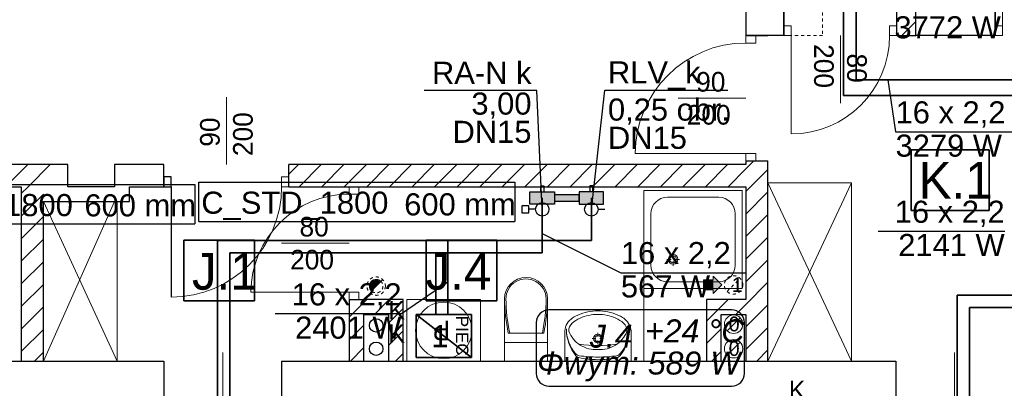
# Model space of a CAD drawing. Extents: x -220425 to -93252, y -20065 to 80294.
# Tile 59 of 103: x -175805 to -167788, y 36253 to 39255. Entities that reach past the tile are written whole.
import ezdxf
from ezdxf.lldxf.tags import DXFTag

# ---------------------------------------------------------------- set-up
doc = ezdxf.new("R2010")
doc.units = 0
doc.header["$MEASUREMENT"] = 0
doc.linetypes.add('Hidden Line', pattern=[50, 25, -25])
for name, color, linetype, lineweight in [('#rzędne ks w płycie', 1, 'Continuous', 5), ('Arch IS_Nr_Pióra__52', 34, 'Continuous', 25), ('Arch IS_Nr_Pióra__75', 6, 'Continuous', 20), ('Arch kominy_Nr_Pióra__1', 7, 'Continuous', 25), ('Arch kominy_Nr_Pióra__10', 134, 'Continuous', 18), ('Arch kominy_Nr_Pióra__21', 7, 'Continuous', 9), ('Arch opisy_Nr_Pióra__21', 7, 'Continuous', 9), ('arch wypelnienia_Nr_Pióra__21', 7, 'Continuous', 9), ('Arch wyposazenie_Nr_Pióra__26', 5, 'Continuous', 35), ('Arch ściany nośne_Nr_Pióra__21', 7, 'Continuous', 9), ('Arch ściany nośne_Nr_Pióra__27', 7, 'Continuous', 30), ('Drzwi ArchiCAD_Nr_Pióra__27', 7, 'Continuous', 30), ('Drzwi ArchiCAD_Nr_Pióra__5', 7, 'Continuous', 13), ('INWENT OPISY_Nr_Pióra__52', 34, 'Continuous', 25), ('INWENT. DRZWI_Nr_Pióra__5', 7, 'Continuous', 13), ('INWENT.ŚCIANY_Nr_Pióra__1', 7, 'Continuous', 25), ('INWENT.ŚCIANY_Nr_Pióra__101', 8, 'Continuous', 13), ('IS_Powrót', 5, 'DASH', 35), ('IS_Zasilanie', 1, 'SOLID', 35), ('PODKŁAD', 252, 'Continuous', 35)]:
    doc.layers.add(name, color=color, linetype=linetype, lineweight=lineweight)
for name, color, linetype, lineweight, true_color in [('Arch drzwi_Nr_Pióra__4', 7, 'Continuous', 9, 0x029e21), ('Arch okna_Nr_Pióra__4', 7, 'Continuous', 9, 0x029e21), ('arch wypelnienia_Nr_Pióra__89', 7, 'Continuous', 20, 0x71cebe), ('Arch wyposarzenie_Nr_Pióra__9', 7, 'Continuous', 13, 0x3dad99), ('Arch wyposazenie_Nr_Pióra__9', 7, 'Continuous', 13, 0x3dad99), ('Arch ściany zewnętrzne_Nr_Pióra__9', 7, 'Continuous', 13, 0x3dad99)]:
    doc.layers.add(name, color=color, linetype=linetype, lineweight=lineweight, true_color=true_color)
doc.layers.add('IS_Armatura_Therm', color=7, linetype='SOLID', true_color=0x000000)
doc.layers.add('IS_Grzejniki_Plan_rzut', color=7, linetype='SOLID', true_color=0x000000)
for name, color, linetype in [('IS_Opisy_działek_Therm', 252, 'SOLID'), ('IS_Text_Armatury_Therm', 7, 'Continuous'), ('IS_Text_Konstrukcji', 7, 'Continuous'), ('IS_Text_Odbiornikow_Therm', 7, 'Continuous')]:
    doc.layers.add(name, color=color, linetype=linetype)
doc.styles.add('GENERATED_STYLE_4', font='txt')
doc.styles.add('GENERATED_STYLE_6', font='txt')
doc.styles.add('GENERATED_STYLE_8', font='arial.ttf')
doc.styles.add('ROMANS', font='romans.shx', dxfattribs={"width": 0.85, "height": 0.11})
doc.styles.get("Standard").update_dxf_attribs({"font": 'txt', "bigfont": 'BIGFONT.SHX'})
tags = doc.linetypes.add('DASH', pattern=[15, 10, -5]).pattern_tags.tags
tags[6:7] = [DXFTag(74, 4), DXFTag(75, 0), DXFTag(340, '0'), DXFTag(46, 0.0), DXFTag(50, 0.0), DXFTag(44, 0.0), DXFTag(45, 0.0)]
tags[4:5] = [DXFTag(74, 4), DXFTag(75, 0), DXFTag(340, '0'), DXFTag(46, 0.0), DXFTag(50, 0.0), DXFTag(44, 0.0), DXFTag(45, 0.0)]
tags = doc.linetypes.add('SOLID', pattern=[10, 10, 0]).pattern_tags.tags
tags[6:7] = [DXFTag(74, 4), DXFTag(75, 0), DXFTag(340, '0'), DXFTag(46, 0.0), DXFTag(50, 0.0), DXFTag(44, 0.0), DXFTag(45, 0.0)]
tags[4:5] = [DXFTag(74, 4), DXFTag(75, 0), DXFTag(340, '0'), DXFTag(46, 0.0), DXFTag(50, 0.0), DXFTag(44, 0.0), DXFTag(45, 0.0)]

# ---------------------------------------------------------------- blocks, each defined once
blk = doc.blocks.new('A$C68B8146D')
at = {"color": 252}
for p, q in [((28706.7, 7715), (28706.7, 8209.2)), ((28706.7, 8209.2), (29341.9, 8209.2)), ((29341.9, 8209.2), (29341.9, 7715)), ((29341.9, 7715), (28706.7, 7715)), ((22783.3, 6979.1), (22783.3, 7473.2)), ((22783.3, 7473.2), (23359.3, 7473.2)), ((23359.3, 7473.2), (23359.3, 6979.1)), ((24757.4, 6979.1), (24757.4, 7473.2)), ((24757.4, 7473.2), (25333.4, 7473.2)), ((25333.4, 7473.2), (25333.4, 6979.1)), ((23359.3, 6979.1), (22783.3, 6979.1)), ((25333.4, 6979.1), (24757.4, 6979.1))]:
    blk.add_line(p, q, dxfattribs=at)
at = {"layer": 'Arch IS_Nr_Pióra__52', "color": 252, "linetype": 'Continuous'}
for centre in [(24350, 6780), (24350, 6590)]:
    blk.add_circle(centre, 55, dxfattribs=at)
at = {"layer": 'Arch IS_Nr_Pióra__75', "linetype": 'Continuous'}
blk.add_line((21860, 7910), (22200, 7910), dxfattribs=at)
at = {"layer": 'Arch kominy_Nr_Pióra__1', "color": 252, "linetype": 'Continuous'}
for points in [[(27095, 7070), (27015, 7150), (27095, 7150)], [(27015, 7070), (27015, 7150), (27095, 7070)], [(27095, 7040), (27095, 7180), (27165, 7110)]]:
    blk.add_solid(points, dxfattribs=at)
at = {"layer": 'Arch kominy_Nr_Pióra__21', "color": 252, "linetype": 'Hidden Line'}
for p, q in [((24403, 7153), (24297, 7047)), ((27207, 7057), (27313, 7163))]:
    blk.add_line(p, q, dxfattribs=at)
at = {"layer": 'Arch kominy_Nr_Pióra__21', "color": 252, "linetype": 'Continuous'}
for p, q in [((27015, 7150), (27095, 7150)), ((27015, 7070), (27015, 7150)), ((27165, 7110), (27095, 7180)), ((27095, 7150), (27095, 7180)), ((27015, 7070), (27095, 7070)), ((27095, 7040), (27165, 7110)), ((27095, 7070), (27095, 7040)), ((27207, 6737), (27313, 6843)), ((27207, 6537), (27313, 6643))]:
    blk.add_line(p, q, dxfattribs=at)
at = {"layer": 'Arch kominy_Nr_Pióra__21', "color": 252, "linetype": 'Hidden Line'}
for centre, radius in [((24350, 7100), 75), ((24350, 7100), 55), ((27260, 7110), 75)]:
    blk.add_circle(centre, radius, dxfattribs=at)
at = {"layer": 'Arch kominy_Nr_Pióra__21', "color": 252, "linetype": 'Continuous'}
for centre in [(27260, 6790), (27260, 6590)]:
    blk.add_circle(centre, 75, dxfattribs=at)
at = {"layer": 'Arch okna_Nr_Pióra__4', "color": 252, "linetype": 'Continuous'}
for p, q in [((28130, 8590), (28130, 9140)), ((23130, 8090), (23130, 8640)), ((26810, 8630), (27360, 8630)), ((24130, 7450), (23580, 7450))]:
    blk.add_line(p, q, dxfattribs=at)
at = {"layer": 'Arch opisy_Nr_Pióra__21', "color": 252, "linetype": 'Continuous'}
for p, q in [((28706.7, 7715), (28706.7, 8209.2)), ((28706.7, 8209.2), (29341.9, 8209.2)), ((29341.9, 8209.2), (29341.9, 7715)), ((29341.9, 7715), (28706.7, 7715)), ((22783.3, 6979.1), (22783.3, 7473.2)), ((22783.3, 7473.2), (23359.3, 7473.2)), ((23359.3, 7473.2), (23359.3, 6979.1)), ((24757.4, 6979.1), (24757.4, 7473.2)), ((24757.4, 7473.2), (25333.4, 7473.2)), ((25333.4, 7473.2), (25333.4, 6979.1)), ((23359.3, 6979.1), (22783.3, 6979.1)), ((25333.4, 6979.1), (24757.4, 6979.1))]:
    blk.add_line(p, q, dxfattribs=at)
at = {"layer": 'arch wypelnienia_Nr_Pióra__21', "color": 252, "linetype": 'Continuous'}
blk.add_line((24311.1, 7061.1), (24388.9, 7138.9), dxfattribs=at)
for start, end in [(45, 180), (180, 225)]:
    blk.add_arc((24350, 7100), 55, start, end, dxfattribs=at)
at = {"layer": 'arch wypelnienia_Nr_Pióra__89', "color": 252, "linetype": 'Continuous'}
for points in [[(24311.1, 7061.1), (24299.2, 7110.1), (24311.1, 7138.9)], [(24350, 7100), (24311.1, 7138.9), (24350, 7155)], [(24311.1, 7061.1), (24311.1, 7138.9), (24350, 7100)], [(24350, 7100), (24350, 7155), (24388.9, 7138.9)], [(24299.2, 7079), (24295, 7100), (24299.2, 7110.1)], [(24299.2, 7079), (24299.2, 7110.1), (24311.1, 7061.1)]]:
    blk.add_solid(points, dxfattribs=at)
at = {"layer": 'Arch wyposarzenie_Nr_Pióra__9', "color": 252, "linetype": 'Continuous'}
for p, q in [((26530, 7880), (26530, 6490)), ((27330, 7880), (26530, 7880)), ((26530, 7880), (26530, 7080)), ((27330, 7880), (27330, 7080)), ((27138.8, 7823.7), (26721.2, 7823.7)), ((26586.2, 7688.7), (26586.2, 7271.2)), ((27273.8, 7688.7), (27273.8, 7271.2)), ((26752.3, 7317.8), (26716.6, 7317.8)), ((26767.8, 7333.3), (26767.8, 7369)), ((26767.8, 7266.6), (26767.8, 7302.3)), ((26819, 7317.8), (26783.3, 7317.8)), ((27138.8, 7136.2), (26721.2, 7136.2)), ((27330, 7080), (26530, 7080)), ((25885.1, 6490), (25885.1, 6718.5)), ((26138.3, 6673.3), (26109.5, 6673.3)), ((26155, 6690), (26155, 6718.8)), ((26155, 6627.8), (26155, 6656.7)), ((26200.5, 6673.3), (26171.7, 6673.3)), ((26425.1, 6490), (26425.1, 6718.5)), ((25885.1, 6490), (26425.1, 6490)), ((26240.2, 6490), (26070, 6490))]:
    blk.add_line(p, q, dxfattribs=at)
for centre, radius in [((26767.8, 7317.8), 39.4), ((26767.8, 7317.8), 28.1), ((24900, 6740), 230), ((26155, 6673.3), 35), ((26155, 6673.3), 25)]:
    blk.add_circle(centre, radius, dxfattribs=at)
for centre, radius, start, end in [((26721.2, 7688.7), 135, 90, 180), ((27138.8, 7688.7), 135, 0, 90), ((26721.2, 7271.2), 135, 180, 270), ((27138.8, 7271.2), 135, 270, 0), ((26168.8, 6456.4), 444.2, 94.20524, 116.2597), ((26155.1, 6630), 270, 85.98758, 94.01242), ((26141.4, 6456.4), 444.2, 63.7403, 85.79476), ((26022.3, 6724.4), 137.4, 128.74542, 182.45518), ((26069.4, 6665.4), 212.8, 117.15714, 128.68481), ((26131.7, 6572.7), 293, 99.99776, 129.28506), ((26155.1, 6553.4), 316.7, 76.43339, 103.56661), ((26178.5, 6572.7), 293, 50.71494, 80.00224), ((26240.9, 6665.4), 212.8, 51.31519, 62.84286), ((26287.9, 6724.4), 137.4, 357.54482, 51.25458), ((26238.6, 6748.1), 339.6, 179.09275, 219.33522), ((26204.1, 6749.9), 305.1, 179.32329, 221.47551), ((25999.1, 6738.1), 80.9, 130.80161, 183.93061), ((26071.6, 6748), 339.6, 320.74225, 0.98472), ((26106.1, 6749.8), 305.1, 318.60196, 0.75418), ((26311.1, 6738.1), 80.9, 356.06939, 49.19839), ((26142.2, 6821), 240.7, 201.55193, 237.15578), ((26168, 6821), 240.7, 302.84422, 338.44807), ((26155.1, 7600.8), 984.9, 261.17345, 278.82043), ((26135.8, 6824.9), 240.6, 238.94394, 274.60598), ((26174.4, 6824.9), 240.6, 265.39402, 301.05606), ((26009.2, 6577.6), 45, 221.47551, 262.16955), ((26010.7, 6561.4), 45, 219.33522, 257.30598), ((26149.4, 7176.9), 675.9, 257.30598, 270.51028), ((26160.3, 7676.1), 1153.8, 262.16955, 269.75502), ((26148.6, 7676.1), 1153.8, 270.32245, 277.90792), ((26160.2, 7176.9), 675.9, 269.56719, 282.77149), ((26301.2, 6577.8), 45, 277.90792, 318.60197), ((26299.7, 6561.6), 45, 282.77149, 320.74225)]:
    blk.add_arc(centre, radius, start, end, dxfattribs=at)
at = {"layer": 'Arch wyposazenie_Nr_Pióra__26', "color": 252, "linetype": 'Continuous'}
for p, q in [((25125, 6520), (24675, 6870)), ((24675, 6520), (24675, 6870)), ((24675, 6870), (25125, 6870)), ((25125, 6870), (25125, 6520)), ((25125, 6520), (24675, 6520))]:
    blk.add_line(p, q, dxfattribs=at)
at = {"layer": 'Arch wyposazenie_Nr_Pióra__9', "color": 252, "linetype": 'Continuous'}
for p, q in [((27540, 7940), (28220.3, 6490)), ((28220.3, 7940), (27540, 6490)), ((28220.3, 7940), (27540, 7940)), ((28220.3, 6490), (28220.3, 7940)), ((22240, 6490), (21640, 7790)), ((22220, 7790), (21640, 6490)), ((22240, 6490), (22240, 7790)), ((25200, 6990), (24600, 6990)), ((24600, 6990), (24600, 6490)), ((25200, 6490), (25200, 6990)), ((25395, 6996.1), (25395, 6640)), ((25745, 6996.1), (25745, 6640)), ((25714.8, 6717.8), (25425.2, 6717.8)), ((25395, 6640), (25395, 6490)), ((25395, 6640), (25745, 6640)), ((25745, 6640), (25745, 6490)), ((24600, 6490), (25200, 6490))]:
    blk.add_line(p, q, dxfattribs=at)
for centre, major_axis, start_param, end_param in [((25570, 6996.1), (-175, 0), 3.141593, 6.283185), ((25570, 6996.1), (-163.6, 0), 3.141593, 6.298351), ((26896.2, 7016.1), (-1501.3, 0), 0.013398, 0.201367), ((26896.2, 7016.1), (-1489.9, 0), 0.013398, 0.202926), ((24243.8, 7016.1), (-1489.9, 0), 2.938667, 3.128195), ((24243.8, 7016.1), (-1501.3, 0), 2.940225, 3.128195)]:
    blk.add_ellipse(centre, major_axis=major_axis, ratio=0.99359, start_param=start_param, end_param=end_param, dxfattribs=at)
at = {"layer": 'Arch ściany nośne_Nr_Pióra__21', "color": 252, "linetype": 'Continuous'}
for p, q in [((28629.3, 9140), (28745, 9255.7)), ((27360, 8054.6), (27425.4, 8120)), ((21332.3, 7910), (21512.3, 8090)), ((21516.1, 7910), (21696.1, 8090)), ((23640, 8011.5), (23718.5, 8090)), ((23722.3, 7910), (23902.3, 8090)), ((23906.2, 7910), (24086.2, 8090)), ((24090, 7910), (24270, 8090)), ((24273.9, 7910), (24453.9, 8090)), ((24457.7, 7910), (24637.7, 8090)), ((24641.6, 7910), (24821.6, 8090)), ((24825.4, 7910), (25005.4, 8090)), ((25009.2, 7910), (25189.2, 8090)), ((25193.1, 7910), (25373.1, 8090)), ((25376.9, 7910), (25556.9, 8090)), ((25560.8, 7910), (25740.8, 8090)), ((25744.6, 7910), (25924.6, 8090)), ((25928.5, 7910), (26108.5, 8090)), ((26112.3, 7910), (26292.3, 8090)), ((26296.2, 7910), (26476.2, 8090)), ((26480, 7910), (26660, 8090)), ((26663.9, 7910), (26843.9, 8090)), ((26847.7, 7910), (27027.7, 8090)), ((27031.6, 7910), (27211.6, 8090)), ((27215.4, 7910), (27360, 8054.6)), ((27360, 7870.7), (27540, 8050.7)), ((21460, 7853.9), (21516.1, 7910)), ((27360, 7686.9), (27540, 7866.9)), ((21460, 7670), (21640, 7850)), ((21460, 7486.2), (21640, 7666.2)), ((27360, 7503), (27540, 7683)), ((21460, 7302.3), (21640, 7482.3)), ((27360, 7319.2), (27540, 7499.2)), ((21460, 7118.5), (21640, 7298.5)), ((27360, 7135.3), (27540, 7315.3)), ((21460, 6934.6), (21640, 7114.6)), ((27360, 6951.5), (27540, 7131.5)), ((24250, 6966.9), (24273.1, 6990)), ((24336.9, 6870), (24456.9, 6990)), ((27127.3, 6902.7), (27214.7, 6990)), ((21460, 6750.8), (21640, 6930.8)), ((24130, 6846.9), (24250, 6966.9)), ((24450, 6799.2), (24570, 6919.2)), ((27040, 6815.3), (27127.3, 6902.7)), ((27278.5, 6870), (27360, 6951.5)), ((27360, 6767.6), (27540, 6947.6)), ((21460, 6566.9), (21640, 6746.9)), ((24130, 6663.1), (24250, 6783.1)), ((24450, 6615.4), (24570, 6735.4)), ((27040, 6631.5), (27160, 6751.5)), ((27360, 6583.8), (27540, 6763.8)), ((24140.8, 6490), (24250, 6599.2)), ((27450, 6490), (27540, 6580)), ((21566.9, 6490), (21640, 6563.1)), ((24508.5, 6490), (24570, 6551.5)), ((27082.4, 6490), (27160, 6567.6))]:
    blk.add_line(p, q, dxfattribs=at)
at = {"layer": 'Arch ściany nośne_Nr_Pióra__27', "color": 252, "linetype": 'Continuous'}
for p, q in [((27670, 9220), (27670, 9430)), ((28590, 9220), (28590, 9430)), ((28745, 9140), (28745, 9430)), ((29390, 9220), (29390, 9430)), ((27670, 9140), (27670, 9220)), ((28590, 9140), (28590, 9220)), ((29390, 9140), (29390, 9220)), ((27360, 9140), (27440, 9140)), ((27440, 9140), (27540, 9140)), ((28590, 9140), (28745, 9140)), ((27360, 8120), (27360, 8090)), ((27360, 8120), (27440, 8120)), ((27440, 8120), (27540, 8120)), ((27540, 6490), (27540, 8120)), ((21840, 8090), (17800, 8090)), ((21840, 7910), (21840, 8090)), ((22220, 8090), (22220, 7910)), ((22340, 8090), (22220, 8090)), ((22620, 8090), (22340, 8090)), ((22620, 7990), (22620, 8090)), ((22620, 7990), (22620, 8090)), ((27360, 8090), (23640, 8090)), ((23640, 7990), (23640, 8090)), ((22620, 7910), (22620, 7990)), ((22620, 7990), (22620, 7910)), ((22680, 7990), (22620, 7990)), ((22620, 7910), (22620, 7990)), ((22620, 7910), (22620, 7990)), ((22680, 7910), (22680, 7990)), ((23640, 7910), (23640, 7990)), ((18500, 7910), (21460, 7910)), ((21460, 7910), (21460, 6490)), ((22220, 7910), (21840, 7910)), ((22340, 7790), (22340, 7910)), ((22340, 7910), (22620, 7910)), ((22619.2, 7910), (22620, 7910.8)), ((22620, 7910), (22680, 7910)), ((22680, 7910), (22680, 7010)), ((23640, 7910), (24130, 7910)), ((24130, 7910), (24210, 7910)), ((24210, 7910), (24250, 7910)), ((24250, 7910), (27360, 7910)), ((27360, 7910), (27360, 6990)), ((21640, 6490), (21640, 7790)), ((21640, 7790), (21840, 7790)), ((21840, 7790), (22220, 7790)), ((22220, 7790), (22340, 7790)), ((24130, 6990), (24130, 6490)), ((24130, 6990), (24210, 6990)), ((24210, 6990), (24250, 6990)), ((24570, 6990), (24250, 6990)), ((24570, 6490), (24570, 6990)), ((27360, 6990), (27040, 6990)), ((27040, 6990), (27040, 6490)), ((24250, 6490), (24250, 6870)), ((24250, 6870), (24450, 6870)), ((24450, 6870), (24450, 6490)), ((27160, 6870), (27360, 6870)), ((27160, 6490), (27160, 6870)), ((27360, 6870), (27360, 6490)), ((21460, 6490), (21640, 6490)), ((24130, 6490), (24250, 6490)), ((24450, 6490), (24570, 6490)), ((27040, 6490), (27160, 6490)), ((27360, 6490), (27540, 6490))]:
    blk.add_line(p, q, dxfattribs=at)
at = {"layer": 'Arch ściany zewnętrzne_Nr_Pióra__9', "color": 252, "linetype": 'Continuous'}
blk.add_line((25745, 6490), (25395, 6490), dxfattribs=at)
at = {"layer": 'Drzwi ArchiCAD_Nr_Pióra__27', "color": 252, "linetype": 'Continuous'}
for p, q in [((27670, 9140), (27670, 9220)), ((28590, 9140), (28590, 9220)), ((29390, 9140), (29390, 9220)), ((27360, 9140), (27440, 9140)), ((27360, 8120), (27440, 8120)), ((22620, 7910), (22620, 7990)), ((23640, 7910), (23640, 7990)), ((23640, 7910), (23640, 7990)), ((24130, 7910), (24210, 7910)), ((24130, 6990), (24210, 6990))]:
    blk.add_line(p, q, dxfattribs=at)
at = {"layer": 'Drzwi ArchiCAD_Nr_Pióra__5', "color": 252, "linetype": 'Continuous'}
for p, q in [((29450, 9220), (29450, 10020)), ((27670, 9220), (27670, 9140)), ((27730, 9220), (27670, 9220)), ((27730, 9140), (27730, 9220)), ((28530, 9220), (28530, 9140)), ((28590, 9220), (28530, 9220)), ((28590, 9140), (28590, 9220)), ((29390, 9140), (29390, 9220)), ((29390, 9220), (29450, 9220)), ((29450, 9220), (29450, 9140)), ((27360, 9140), (27440, 9140)), ((27360, 9080), (27360, 9140)), ((27440, 9140), (27440, 9080)), ((27670, 9140), (27730, 9140)), ((27730, 9140), (27730, 8340)), ((28530, 9140), (28590, 9140)), ((29450, 9140), (29390, 9140)), ((27440, 9080), (27360, 9080)), ((27360, 8180), (26460, 8180)), ((27360, 8180), (27440, 8180)), ((27360, 8120), (27360, 8180)), ((27440, 8180), (27440, 8120)), ((27440, 8120), (27360, 8120)), ((22680, 7990), (22620, 7990)), ((22620, 7990), (22620, 7910)), ((22680, 7910), (22680, 7990)), ((23580, 7990), (23580, 7910)), ((23640, 7990), (23580, 7990)), ((23640, 7990), (23580, 7990)), ((23580, 7990), (23580, 7910)), ((23640, 7910), (23640, 7990)), ((23640, 7910), (23640, 7990)), ((22620, 7910), (22680, 7910)), ((22680, 7910), (22680, 7010)), ((23580, 7910), (23640, 7910)), ((23580, 7910), (23640, 7910)), ((24130, 7910), (24210, 7910)), ((24130, 7850), (24130, 7910)), ((24210, 7910), (24210, 7850)), ((24210, 7850), (24130, 7850)), ((24130, 7050), (23330, 7050)), ((24130, 7050), (24210, 7050)), ((24130, 6990), (24130, 7050)), ((24210, 6990), (24130, 6990)), ((24210, 7050), (24210, 6990))]:
    blk.add_line(p, q, dxfattribs=at)
for centre, radius, start, end in [((29450, 9220), 800, 0, 90), ((27730, 9140), 800, 270, 0), ((27360, 8180), 900, 90, 180), ((22680, 7910), 900, 270, 0), ((22680, 7910), 900, 270, 0), ((24130, 7050), 800, 90, 180)]:
    blk.add_arc(centre, radius, start, end, dxfattribs=at)
at = {"layer": 'INWENT. DRZWI_Nr_Pióra__5', "color": 252, "linetype": 'Continuous'}
for p, q in [((23100, 5660), (23100, 6560)), ((29060, 5660), (29060, 6560))]:
    blk.add_line(p, q, dxfattribs=at)
at = {"layer": 'INWENT.ŚCIANY_Nr_Pióra__1', "color": 252, "linetype": 'Continuous'}
for p, q in [((27360, 12240), (27360, 9140)), ((27670, 12230), (27670, 9140)), ((29390, 11270), (29390, 9140)), ((28745, 9140), (28745, 9430)), ((27670, 9140), (27360, 9140)), ((29390, 9140), (28745, 9140)), ((17740, 6490), (22620, 6490)), ((22620, 6490), (22620, 6070)), ((23580, 6490), (28580, 6490)), ((23580, 6490), (23580, 6070)), ((28580, 6490), (28580, 6070))]:
    blk.add_line(p, q, dxfattribs=at)
at = {"layer": 'INWENT.ŚCIANY_Nr_Pióra__101', "color": 252, "linetype": 'Hidden Line'}
for p, q in [((27985, 9430), (27985, 9140)), ((27985, 9140), (27670, 9140)), ((29390, 9140), (29240, 9140))]:
    blk.add_line(p, q, dxfattribs=at)
at = {"layer": 'Arch drzwi_Nr_Pióra__4', "color": 252, "linetype": 'Continuous', "style": 'GENERATED_STYLE_6'}
for s, rotation, p in [('200', 270, (27915.5, 9070.7)), ('80', 270, (28184.2, 8994.5)), ('200', 90, (23344.5, 8159.3)), ('90', 90, (23075.8, 8235.5))]:
    blk.add_text(s, height=160, rotation=rotation, dxfattribs=at).set_placement(p)
for s, p in [('90', (26955.5, 8684.2)), ('200', (26879.3, 8415.5)), ('80', (23725.5, 7504.2)), ('200', (23649.3, 7235.5))]:
    blk.add_text(s, height=160, dxfattribs=at).set_placement(p)
at = {"layer": 'Arch kominy_Nr_Pióra__10', "color": 252, "linetype": 'Continuous', "style": 'GENERATED_STYLE_6'}
for s, p in [('1', (27245.7, 7051.8)), ('0', (27220, 6731.8)), ('0', (27220, 6531.8))]:
    blk.add_text(s, height=120, dxfattribs=at).set_placement(p)
at = {"layer": 'Arch opisy_Nr_Pióra__21', "color": 252, "linetype": 'Continuous', "style": 'GENERATED_STYLE_4'}
for s, p in [('K.1', (28767.2, 7812.1)), ('J.1', (22849.9, 7071.1)), ('J.4', (24752.5, 7071.1))]:
    blk.add_text(s, height=300, dxfattribs=at).set_placement(p)
at = {"layer": 'Arch opisy_Nr_Pióra__21', "color": 252, "linetype": 'Continuous', "style": 'GENERATED_STYLE_8'}
blk.add_text('PIEC', height=100, rotation=270, dxfattribs=at).set_placement((25000.5, 6859.4))
at = {"layer": 'Arch wyposazenie_Nr_Pióra__9', "color": 252, "linetype": 'Continuous', "style": 'GENERATED_STYLE_6'}
blk.add_text('P', height=160, rotation=180, dxfattribs=at).set_placement((24953.3, 6818.3))
at = {"layer": 'INWENT OPISY_Nr_Pióra__52', "color": 252, "linetype": 'Continuous', "style": 'GENERATED_STYLE_6'}
for p in [(24450, 6830.2), (24450, 6640.2), (27710, 6180.2)]:
    blk.add_text('K', height=150, dxfattribs=at).set_placement(p)

msp = doc.modelspace()

# ---------------------------------------------------------------- hatches: boundary and pattern name
at = {"layer": 'IS_Grzejniki_Plan_rzut', "ltscale": 10}
for points in [[(-171650.4, 37853), (-171450.4, 37853), (-171450.4, 37753), (-171650.4, 37753)], [(-171050.4, 37853), (-171250.4, 37853), (-171250.4, 37753), (-171050.4, 37753)], [(-171250.4, 37828), (-171450.4, 37828), (-171450.4, 37778), (-171250.4, 37778)]]:
    msp.add_hatch(color=1, dxfattribs=at).paths.add_polyline_path(points)

# ---------------------------------------------------------------- linework, layer by layer
at = {"layer": 'IS_Armatura_Therm', "color": 1, "ltscale": 10, "true_color": 0xff0000}
for p, q in [((-171660.4, 37738), (-171715.4, 37738)), ((-171715.4, 37738), (-171715.4, 37683)), ((-171715.4, 37683), (-171660.4, 37683)), ((-171660.4, 37683), (-171660.4, 37738)), ((-171605.4, 37710.5), (-171660.4, 37710.5))]:
    msp.add_line(p, q, dxfattribs=at)
at = {"layer": 'IS_Armatura_Therm', "color": 5, "ltscale": 10, "true_color": 0x0000ff}
msp.add_line((-171095.4, 37710.5), (-171040.4, 37710.5), dxfattribs=at)
at = {"layer": 'IS_Armatura_Therm', "color": 1, "ltscale": 10, "true_color": 0xff0000}
msp.add_ellipse((-171550.4, 37710.5), major_axis=(55, 0), ratio=1, dxfattribs=at)
at = {"layer": 'IS_Armatura_Therm', "color": 5, "ltscale": 10, "true_color": 0x0000ff}
msp.add_ellipse((-171150.4, 37710.5), major_axis=(55, 0), ratio=1, dxfattribs=at)
at = {"layer": 'IS_Grzejniki_Plan_rzut', "color": 1, "ltscale": 10}
for p, q in [((-171650.4, 37853), (-171450.4, 37853)), ((-171650.4, 37753), (-171650.4, 37853)), ((-171650.4, 37853), (-171650.4, 37853)), ((-171562.9, 37853), (-171562.9, 37903)), ((-171562.9, 37903), (-171537.9, 37903)), ((-171537.9, 37903), (-171537.9, 37853)), ((-171450.4, 37853), (-171450.4, 37753)), ((-171050.4, 37853), (-171250.4, 37853)), ((-171250.4, 37853), (-171250.4, 37753)), ((-171137.9, 37903), (-171162.9, 37903)), ((-171162.9, 37903), (-171162.9, 37853)), ((-171137.9, 37853), (-171137.9, 37903)), ((-171050.4, 37753), (-171050.4, 37853)), ((-171050.4, 37853), (-171050.4, 37853)), ((-171250.4, 37828), (-171450.4, 37828)), ((-171450.4, 37828), (-171450.4, 37778)), ((-171450.4, 37778), (-171250.4, 37778)), ((-171250.4, 37778), (-171250.4, 37828)), ((-171250.4, 37828), (-171250.4, 37828)), ((-171450.4, 37753), (-171650.4, 37753)), ((-171250.4, 37753), (-171050.4, 37753))]:
    msp.add_line(p, q, dxfattribs=at)
at = {"layer": 'IS_Opisy_działek_Therm', "color": 18, "ltscale": 10, "true_color": 0x000000}
for p, q in [((-168736.4, 38764.9), (-168673.4, 38340.7)), ((-171594.6, 38678.7), (-172513.1, 38678.7)), ((-171550.4, 37710.5), (-171594.6, 38678.7)), ((-171150.4, 37708.4), (-171040.4, 38681.3)), ((-171040.4, 38681.3), (-170038.6, 38681.3)), ((-168673.4, 38340.7), (-167643.4, 38340.7)), ((-167785.1, 37531.2), (-168815.1, 37531.2)), ((-171550.4, 37513), (-170909.9, 37194.5)), ((-170909.9, 37194.5), (-169889.9, 37194.5)), ((-172318, 37117.5), (-172696, 36858.5)), ((-172696, 36858.5), (-173726, 36858.5))]:
    msp.add_line(p, q, dxfattribs=at)
msp.add_lwpolyline([(-172577.4, 36854.9), (-172127.4, 36854.9), (-172127.4, 36504.9), (-172577.4, 36504.9)], close=True, dxfattribs=at)
at = {"layer": 'IS_Powrót', "ltscale": 10}
for p, q in [((-168994.5, 38764.9), (-168994.5, 40305.9)), ((-167433.9, 38764.9), (-168994.5, 38764.9)), ((-171150.4, 37803), (-171150.4, 37457)), ((-174194.2, 34712.6), (-174194.2, 37457)), ((-174194.2, 37457), (-172318, 37457)), ((-172318, 37457), (-171150.4, 37457)), ((-172318, 37457), (-172318, 36854.9)), ((-167433.9, 36910), (-168071.8, 36910)), ((-168071.8, 36910), (-168071.8, 31142.6))]:
    msp.add_line(p, q, dxfattribs=at)
at = {"layer": 'IS_Text_Konstrukcji', "color": 18, "linetype": 'SOLID', "ltscale": 10, "true_color": 0x000000}
msp.add_lwpolyline([(-171495.8, 36270.9), (-170007.4, 36270.9, 0.414214), (-169904.1, 36374.2), (-169904.1, 36787.6, 0.414214), (-170007.4, 36890.9), (-171495.8, 36890.9, 0.414214), (-171599.1, 36787.6), (-171599.1, 36374.2, 0.414214), (-171495.8, 36270.9)], format="xyb", dxfattribs=at)
at = {"layer": 'IS_Text_Odbiornikow_Therm', "color": 18, "linetype": 'SOLID', "ltscale": 10, "true_color": 0x000000}
for p, q in [((-174346.4, 37612.4), (-174346.4, 37932.4)), ((-174346.4, 37932.4), (-171774.2, 37932.4)), ((-171774.2, 37932.4), (-171774.2, 37612.4)), ((-176915.9, 37913), (-174379, 37913)), ((-174379, 37913), (-174379, 37593)), ((-174346.4, 37612.4), (-171774.2, 37612.4)), ((-176915.9, 37593), (-174379, 37593))]:
    msp.add_line(p, q, dxfattribs=at)
at = {"layer": 'IS_Zasilanie', "ltscale": 10}
for p, q in [((-169098.3, 38637.8), (-169098.3, 40198.8)), ((-167533.9, 38637.8), (-169098.3, 38637.8)), ((-171550.4, 37803), (-171550.4, 37357)), ((-174094.2, 34812.6), (-174094.2, 37357)), ((-174094.2, 37357), (-172418, 37357)), ((-172418, 37357), (-171550.4, 37357)), ((-172418, 37357), (-172418, 36854.9)), ((-167533.9, 37010), (-168171.8, 37010)), ((-168171.8, 37010), (-168171.8, 31042.6))]:
    msp.add_line(p, q, dxfattribs=at)

# ---------------------------------------------------------------- block references
at = {"layer": 'PODKŁAD'}
msp.add_blockref('A$C68B8146D', (-197252.4, 29984.9), dxfattribs=at)

# ---------------------------------------------------------------- texts
at = {"layer": '#rzędne ks w płycie', "color": 7, "lineweight": 0, "insert": (-172373.8, 36767.4), "char_height": 180, "width": 378.026, "attachment_point": 2, "style": 'ROMANS'}
msp.add_mtext('\\pxi0,l0,r0.100142;{\\C7;\\fArial|b0|i0;\\W1;1}\\fArial|b0|i0;\\W1; ', dxfattribs=at)
at = {"layer": 'IS_Opisy_działek_Therm', "color": 18, "ltscale": 10, "true_color": 0x000000, "char_height": 180}
for s, insert, attachment_point in [('\\fArial|b0|i0;3772 W', (-168682.5, 39282.9), 1), ('\\fArial|b0|i0;16 x 2,2', (-168673.4, 38376.7), 7), ('\\fArial|b0|i0;3279 W', (-168673.4, 38319.1), 1), ('\\fArial|b0|i0;16 x 2,2', (-167785.1, 37567.2), 9), ('\\fArial|b0|i0;2141 W', (-167785.1, 37509.6), 3), ('\\fArial|b0|i0;16 x 2,2', (-170909.9, 37230.5), 7), ('\\fArial|b0|i0;567 W', (-170909.9, 37172.9), 1), ('\\fArial|b0|i0;16 x 2,2', (-172696, 36894.5), 9), ('\\fArial|b0|i0;2401 W', (-172696, 36836.9), 3)]:
    msp.add_mtext(s, dxfattribs=dict(at, insert=insert, attachment_point=attachment_point))
at = {"layer": 'IS_Text_Armatury_Therm', "color": 18, "linetype": 'SOLID', "ltscale": 10, "true_color": 0x000000, "char_height": 180}
for s, insert, attachment_point in [('\\fArial|b0|i0;RA-N k', (-171637.9, 38732.3), 9), ('\\fArial|b0|i0;RLV_k', (-171015.3, 38683.5), 7), ('\\fArial|b0|i0;3,00', (-171637.9, 38448.3), 9), ('\\fArial|b0|i0;0,25 obr.', (-171015.3, 38399.5), 7), ('\\fArial|b0|i0;DN15  ', (-171637.9, 38249.2), 9), ('\\fArial|b0|i0;DN15  ', (-171015.3, 38200.4), 7)]:
    msp.add_mtext(s, dxfattribs=dict(at, insert=insert, attachment_point=attachment_point))
at = {"layer": 'IS_Text_Konstrukcji', "color": 18, "linetype": 'SOLID', "ltscale": 10, "true_color": 0x000000, "char_height": 187.2}
for s, insert, attachment_point in [('\\fArial|b0|i1;+24 °C', (-170714.1, 36624.1), 7), ('\\fArial|b0|i1;J.4', (-170814.1, 36580.9), 9), ('\\fArial|b0|i1;Φwym: 589 W', (-170764.1, 36552.1), 2)]:
    msp.add_mtext(s, dxfattribs=dict(at, insert=insert, attachment_point=attachment_point))
at = {"layer": 'IS_Text_Odbiornikow_Therm', "color": 18, "linetype": 'SOLID', "ltscale": 10, "true_color": 0x000000, "char_height": 180, "attachment_point": 7}
for s, insert in [('\\fArial|b0|i0;600 mm', (-172674.2, 37658.4)), ('\\fArial|b0|i0;C_STD_1800', (-176895.9, 37603)), ('\\fArial|b0|i0;600 mm', (-175278, 37650.4)), ('\\fArial|b0|i0;C_STD_1800', (-174326.4, 37622.4))]:
    msp.add_mtext(s, dxfattribs=dict(at, insert=insert))

doc.saveas('drawing.dxf')
